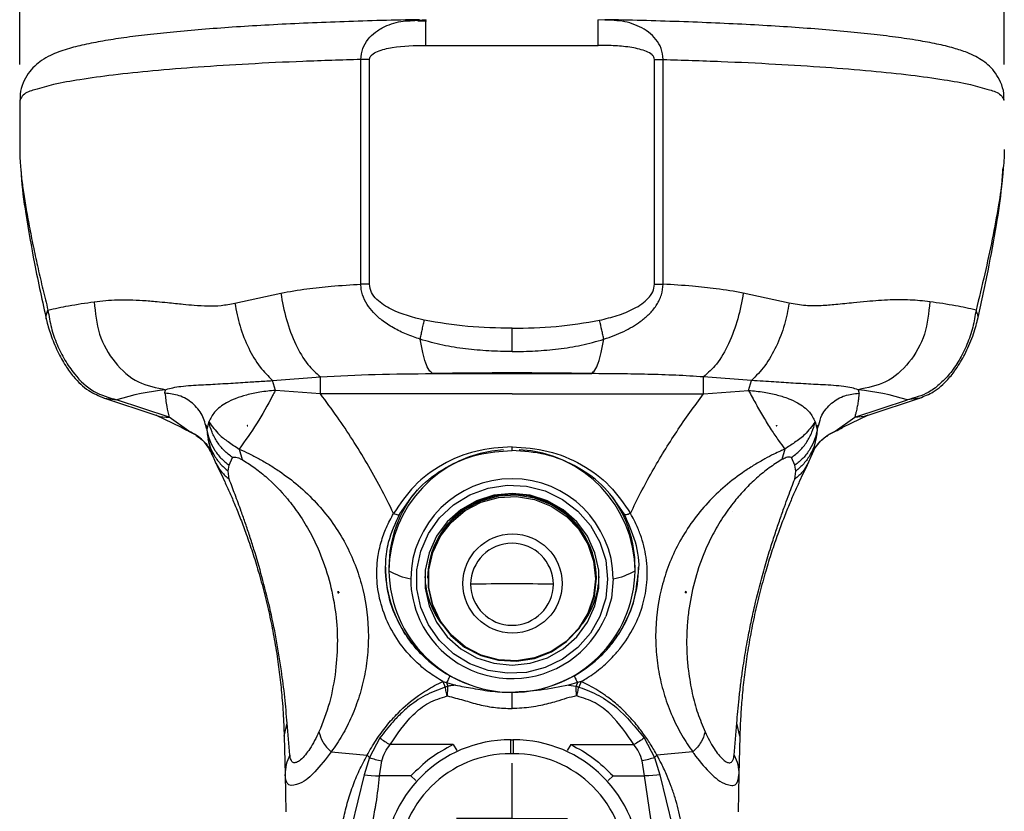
# Model space of a CAD drawing. Header units: millimetres. Extents: x 13 to 546, y 13 to 419.
# Tile 17 of 21: x 304 to 374, y 315 to 371. Entities that reach past the tile are written whole.
import ezdxf

# ---------------------------------------------------------------- set-up
doc = ezdxf.new("R2010")
doc.units = ezdxf.units.MM
doc.header["$LTSCALE"] = 2
doc.linetypes.add('SLD-Center', pattern=[19.05, 15.24, -1.27, 1.27, -1.27])
doc.linetypes.add('SLD-Solid', pattern=[0])
doc.layers.add('CENTER', color=40, linetype='SLD-Center')
doc.layers.add('DIMENSIONS', color=140, linetype='SLD-Solid', lineweight=25)
doc.styles.add('SLDTEXTSTYLE0', font='VERDANA.TTF')
doc.dimstyles.new('SLDDIMSTYLE3', dxfattribs={"dimtxt": 4.316016, "dimasz": 6.604, "dimexe": 0, "dimexo": 0.0625, "dimgap": 1.079004, "dimtad": 0, "dimtih": 1, "dimtoh": 1, "dimrnd": 1e-09, "dimzin": 4, "dimdsep": 46, "dimtxsty": 'SLDTEXTSTYLE0', "dimsah": 1, "dimcen": 0.09, "dimadec": 0, "dimazin": 1, "dimtfac": 1, "dimtofl": 0, "dimtmove": 0, "dimatfit": 3, "dimfxl": 0, "dimfrac": 2, "dimtolj": 1, "dimtzin": 12, "dimarcsym": 0})

# ---------------------------------------------------------------- blocks, each defined once
blk = doc.blocks.new('_D_7')
at = {"layer": 'DIMENSIONS'}
for p, q in [((303.549, 368.069), (303.549, 394.235)), ((373.549, 368.069), (373.549, 394.235)), ((303.549, 387.885), (325.734, 387.885)), ((331.582, 387.885), (330.133, 387.885)), ((330.133, 387.885), (330.133, 381.025)), ((344.407, 387.885), (345.857, 387.885)), ((345.857, 387.885), (345.857, 381.025)), ((373.549, 387.885), (350.256, 387.885)), ((330.133, 381.025), (331.582, 381.025)), ((345.857, 381.025), (344.407, 381.025))]:
    blk.add_line(p, q, dxfattribs=at)
for points in [[(303.549, 387.885), (310.153, 386.869), (310.153, 388.901)], [(373.549, 387.885), (366.945, 388.901), (366.945, 386.869)]]:
    blk.add_solid(points, dxfattribs=at)
at = {"layer": 'DIMENSIONS', "char_height": 4.2333, "attachment_point": 1, "style": 'SLDTEXTSTYLE0'}
for s, insert in [('70.0', (331.582, 394.228)), ('2.76', (331.582, 386.402))]:
    blk.add_mtext(s, dxfattribs=dict(at, insert=insert))
blk = doc.blocks.new('SW_CENTERMARKSYMBOL_0')
at = {"layer": 'CENTER', "color": 0}
for p, q in [((0, 2.54), (0, 3.94)), ((0, 0), (0, 2.54)), ((-2.54, 0), (-3.94, 0)), ((0, 0), (-2.54, 0)), ((0, 0), (0, -2.54)), ((0, 0), (2.54, 0)), ((2.54, 0), (3.94, 0)), ((0, -2.54), (0, -3.94))]:
    blk.add_line(p, q, dxfattribs=at)

msp = doc.modelspace()

# ---------------------------------------------------------------- linework, layer by layer
for p, q in [((331.301, 371.188), (331.97, 371.228)), ((332.448, 371.246), (331.303, 371.154)), ((332.468, 371.159), (331.851, 371.148)), ((332.416, 371.208), (332.416, 371.236)), ((345.812, 371.196), (344.65, 371.246)), ((344.681, 371.208), (344.681, 371.236)), ((345.812, 371.195), (345.139, 371.231)), ((332.416, 369.437), (344.681, 369.437)), ((328.419, 368.441), (327.805, 368.433)), ((328.419, 352.462), (328.419, 368.441)), ((348.679, 352.462), (348.678, 368.441)), ((348.678, 368.441), (349.292, 368.433)), ((303.549, 365.529), (303.549, 362.056)), ((328.419, 352.462), (327.805, 352.454)), ((348.679, 352.462), (349.293, 352.454)), ((318.846, 351.102), (322.107, 351.824)), ((358.252, 351.102), (354.991, 351.824)), ((321.524, 345.599), (324.925, 345.856)), ((332.904, 346.092), (344.194, 346.092)), ((355.574, 345.599), (352.172, 345.856)), ((321.732, 344.902), (321.524, 345.599)), ((355.366, 344.902), (355.574, 345.599)), ((324.926, 344.65), (321.732, 344.902)), ((352.172, 344.65), (355.366, 344.902)), ((309.502, 344.375), (313.239, 343.143)), ((309.567, 344.354), (310.441, 344.235)), ((314.178, 343.003), (310.441, 344.235)), ((362.919, 343.003), (366.656, 344.235)), ((363.859, 343.143), (367.596, 344.375)), ((367.531, 344.354), (366.656, 344.235)), ((313.253, 343.138), (314.988, 342.31)), ((315.569, 342.001), (314.178, 343.003)), ((361.529, 342.001), (362.919, 343.003)), ((362.107, 342.308), (363.844, 343.138)), ((316.781, 342.459), (316.847, 342.297)), ((316.998, 342.665), (316.889, 342.299)), ((319.72, 342.412), (319.72, 342.377)), ((319.72, 342.377), (319.761, 342.377)), ((357.377, 342.377), (357.336, 342.377)), ((357.377, 342.412), (357.377, 342.377)), ((360.1, 342.665), (360.207, 342.305)), ((360.207, 342.305), (360.253, 342.15)), ((360.25, 342.302), (360.316, 342.456)), ((360.253, 342.15), (360.352, 342.444)), ((315.057, 342.262), (316.015, 341.756)), ((316.889, 342.299), (316.845, 342.15)), ((316.845, 342.15), (316.874, 341.868)), ((316.881, 341.81), (316.957, 341.443)), ((360.217, 341.81), (360.14, 341.441)), ((360.253, 342.15), (360.217, 341.81)), ((361.082, 341.756), (362.042, 342.263)), ((319.154, 340.729), (319.36, 339.975)), ((338.549, 340.81), (338.549, 340.893)), ((357.944, 340.729), (357.738, 339.975)), ((318.381, 339.153), (318.433, 339.582)), ((318.433, 339.582), (318.685, 340.125)), ((358.665, 339.582), (358.412, 340.125)), ((358.717, 339.153), (358.665, 339.582)), ((318.447, 338.585), (318.381, 339.153)), ((358.65, 338.585), (358.717, 339.153)), ((322.853, 336.291), (322.852, 336.292)), ((322.852, 336.291), (322.852, 336.292)), ((322.852, 336.291), (322.853, 336.291)), ((354.244, 336.291), (354.245, 336.292)), ((354.245, 336.291), (354.244, 336.291)), ((354.245, 336.291), (354.245, 336.292)), ((344.549, 331.538), (344.437, 332.675)), ((329.799, 332.337), (329.799, 332.076)), ((347.299, 332.076), (347.299, 332.337)), ((332.549, 331.581), (332.549, 331.538)), ((344.549, 331.538), (344.549, 331.581)), ((326.155, 330.499), (326.2, 330.499)), ((326.2, 330.499), (326.2, 330.619)), ((326.2, 330.499), (326.249, 330.499)), ((350.897, 330.499), (350.849, 330.499)), ((350.897, 330.499), (350.897, 330.619)), ((350.943, 330.499), (350.897, 330.499)), ((333.642, 324.19), (333.893, 324.123)), ((333.642, 324.19), (333.799, 323.795)), ((333.893, 324.123), (334.522, 323.936)), ((333.893, 324.123), (333.985, 323.859)), ((343.205, 324.123), (342.575, 323.936)), ((343.205, 324.123), (343.112, 323.859)), ((343.456, 324.19), (343.205, 324.123)), ((343.456, 324.19), (343.298, 323.795)), ((333.985, 323.859), (333.799, 323.795)), ((338.549, 323.424), (338.549, 323.465)), ((342.575, 323.936), (343.112, 323.859)), ((343.112, 323.859), (343.298, 323.795)), ((333.942, 323.167), (333.965, 323.168)), ((343.155, 323.167), (343.132, 323.168)), ((322.349, 320.316), (322.563, 321.227)), ((322.761, 318.968), (322.563, 321.227)), ((354.336, 318.968), (354.534, 321.227)), ((354.749, 320.316), (354.534, 321.227)), ((322.349, 320.316), (322.418, 317.575)), ((329.157, 320.191), (328.411, 318.787)), ((338.449, 320.092), (338.449, 320.06)), ((338.449, 320.06), (338.449, 319.063)), ((338.449, 320.06), (338.649, 320.06)), ((338.649, 320.06), (338.649, 320.092)), ((338.649, 319.063), (338.649, 320.06)), ((347.941, 320.191), (348.687, 318.787)), ((354.749, 320.316), (354.68, 317.575)), ((334.365, 319.712), (329.876, 319.712)), ((334.365, 319.712), (334.623, 319.281)), ((342.732, 319.712), (342.475, 319.281)), ((342.732, 319.712), (347.222, 319.712)), ((325.696, 319.185), (328.243, 318.953)), ((328.411, 318.787), (328.043, 317.549)), ((328.243, 318.953), (328.411, 318.787)), ((329.135, 317.481), (329.299, 318.551)), ((338.649, 319.063), (338.449, 319.063)), ((347.962, 317.481), (347.799, 318.551)), ((348.854, 318.953), (348.687, 318.787)), ((348.687, 318.787), (349.054, 317.549)), ((351.402, 319.185), (348.854, 318.953)), ((322.418, 317.575), (322.48, 314.939)), ((328.043, 317.549), (327.135, 313.855)), ((331.367, 317.481), (329.135, 317.481)), ((331.367, 317.481), (331.712, 317.169)), ((345.73, 317.481), (345.386, 317.169)), ((345.73, 317.481), (347.962, 317.481)), ((348.53, 313.633), (347.962, 317.481)), ((349.054, 317.549), (349.962, 313.855)), ((354.68, 317.575), (354.618, 314.939))]:
    msp.add_line(p, q)
at = {"flags": 128}
for points in [[(332.416, 369.437), (332.416, 370.186), (332.416, 370.795), (332.416, 371.17), (332.416, 371.208)], [(344.681, 369.437), (344.681, 370.186), (344.681, 370.795), (344.681, 371.17), (344.681, 371.208)], [(327.805, 352.454), (327.805, 361.402), (327.805, 368.433)], [(349.293, 352.454), (349.292, 361.402), (349.292, 368.433)], [(338.549, 347.659), (338.549, 348), (338.549, 348.412), (338.549, 348.864), (338.549, 349.319)], [(324.926, 344.65), (324.926, 345.361), (324.925, 345.856)], [(352.172, 344.65), (352.172, 345.361), (352.172, 345.856)], [(338.549, 344.65), (330.92, 344.65), (324.926, 344.65)], [(338.549, 344.65), (346.178, 344.65), (352.172, 344.65)], [(345.21, 332.816), (345.349, 331.468), (345.21, 330.12), (344.798, 328.827), (344.13, 327.643), (343.234, 326.615), (342.146, 325.785), (340.91, 325.188), (339.578, 324.849), (338.204, 324.78), (336.844, 324.985), (335.554, 325.456), (334.386, 326.173), (333.389, 327.106), (332.603, 328.218), (332.061, 329.464), (331.784, 330.791), (331.784, 332.146), (332.061, 333.473), (332.603, 334.718), (333.389, 335.83), (334.386, 336.764), (335.554, 337.481), (336.844, 337.951), (338.204, 338.156), (339.578, 338.088), (340.91, 337.748), (342.146, 337.151), (343.234, 336.322), (344.13, 335.294), (344.798, 334.109), (345.21, 332.816)], [(337.26, 325.496), (338.549, 325.362), (339.838, 325.496), (341.071, 325.89), (342.193, 326.529), (343.156, 327.383), (343.918, 328.415), (344.445, 329.581), (344.715, 330.83), (344.715, 332.107), (344.445, 333.355), (343.918, 334.521), (343.156, 335.554), (342.193, 336.408), (341.071, 337.046), (339.838, 337.441), (338.549, 337.574), (337.26, 337.441), (336.027, 337.046), (334.904, 336.408), (333.941, 335.554), (333.179, 334.521), (332.652, 333.355), (332.383, 332.107), (332.383, 330.83), (332.652, 329.581), (333.179, 328.415), (333.941, 327.383), (334.904, 326.529), (336.027, 325.89), (337.26, 325.496)], [(344.437, 332.675), (344.408, 332.808), (343.994, 334.019), (343.325, 335.114), (342.433, 336.041), (341.359, 336.758), (340.154, 337.231), (338.874, 337.438), (337.578, 337.369), (336.328, 337.027), (335.182, 336.428), (334.193, 335.601), (333.408, 334.584), (332.863, 333.424), (332.584, 332.177), (332.584, 330.899), (332.863, 329.651), (333.408, 328.491), (334.193, 327.474), (335.182, 326.647), (336.328, 326.049), (337.578, 325.707), (338.874, 325.638), (340.154, 325.844), (341.359, 326.317), (342.433, 327.034), (343.325, 327.962), (343.994, 329.057), (344.408, 330.268), (344.549, 331.538)], [(344.348, 332.763), (344.487, 331.506), (344.348, 330.249), (343.938, 329.051), (343.276, 327.967), (342.393, 327.049), (341.33, 326.339), (340.137, 325.871), (338.87, 325.667), (337.588, 325.735), (336.351, 326.073), (335.216, 326.666), (334.238, 327.484), (333.46, 328.491), (332.921, 329.639), (332.645, 330.874), (332.645, 332.138), (332.921, 333.373), (333.46, 334.521), (334.238, 335.528), (335.216, 336.347), (336.351, 336.939), (337.588, 337.277), (338.87, 337.346), (340.137, 337.141), (341.33, 336.673), (342.393, 335.963), (343.276, 335.045), (343.938, 333.962), (344.348, 332.763)], [(345.749, 331.503), (345.611, 330.12), (345.215, 328.823)], [(338.549, 322.272), (338.549, 322.278), (338.549, 322.284)], [(328.043, 317.549), (328.271, 317.535), (328.54, 317.518), (328.835, 317.5), (329.135, 317.481)], [(349.054, 317.549), (348.836, 317.536), (348.572, 317.519), (348.275, 317.501), (347.962, 317.481)]]:
    msp.add_lwpolyline(points, dxfattribs=at)
msp.add_circle((338.588, 331.164), 3.526)
for centre, radius, start, end in [((338.549, 17.041), 329.099, 89.01718, 90.98282), ((316.322, 324.374), 20.714, 96.61133, 106.4941), ((360.775, 324.373), 20.714, 73.50592, 83.38866), ((338.476, 332.011), 8.678, 93.48091, 179.57067), ((338.614, 332.005), 8.685, 0.46912, 87.00622), ((338.549, 331.414), 7.201, 0.70589, 179.29411), ((338.342, 332.327), 8.543, 139.96924, 179.93412), ((338.549, 331.512), 6, 0.66208, 179.33792), ((338.766, 332.329), 8.533, 0.04817, 35.84392), ((338.549, 331.08), 2.948, 0.6362, 179.3638), ((338.308, 332.34), 8.759, 180.0201, 212.05396), ((332.169, 336.103), 4.673, 239.52626, 259.89387), ((338.549, 332.181), 8.751, 180.68505, 359.31495), ((344.929, 336.103), 4.673, 280.10612, 300.47373), ((338.789, 332.34), 8.759, 327.94601, 359.97995), ((338.353, 331.506), 7.004, 180.02076, 204.90598), ((338.395, 331.89), 6.046, 182.02452, 216.37611), ((338.547, 158.911), 172.227, 89.99945, 90.98011), ((338.549, 331.146), 2.948, 180.63591, 359.36409), ((338.55, 158.911), 172.227, 89.01989, 90.00055), ((338.703, 331.89), 6.046, 323.62397, 357.9754), ((338.548, 331.64), 7.238, 205.22087, 337.09718), ((338.49, 332.464), 8.979, 212.11244, 251.5757), ((338.608, 332.464), 8.979, 288.4243, 327.88755), ((338.449, 311.061), 8.999, 90.0001, 179.99991), ((338.649, 311.061), 8.999, 0.00006, 89.99994), ((338.449, 311.061), 8.002, 89.99989, 180.00007), ((338.649, 311.061), 8.002, 359.99994, 90.00011)]:
    msp.add_arc(centre, radius, start, end)
for points, knots in [([(331.969, 371.259), (331.754, 371.255), (330.634, 371.235), (328.634, 371.186), (325.998, 371.101), (323.454, 370.996), (321.02, 370.872), (318.711, 370.729), (316.544, 370.569), (314.532, 370.392), (312.685, 370.198), (311.011, 369.988), (309.509, 369.758), (308.164, 369.501), (306.911, 369.189), (305.889, 368.822), (305.122, 368.387), (304.587, 367.958), (304.124, 367.429), (303.762, 366.758), (303.555, 366.099), (303.575, 365.678), (303.582, 365.531)], [0, 0, 0, 0, 0.02115, 0.11008, 0.196661, 0.280265, 0.360307, 0.43624, 0.507568, 0.573854, 0.63475, 0.690026, 0.739658, 0.784018, 0.824509, 0.866594, 0.890143, 0.910938, 0.933674, 0.958718, 0.985583, 1, 1, 1, 1]), ([(327.805, 368.433), (327.836, 368.694), (327.896, 369.212), (328.289, 369.879), (328.837, 370.404), (329.665, 370.881), (330.518, 371.161), (331.137, 371.182), (331.301, 371.188)], [0, 0, 0, 0, 0.159578, 0.316987, 0.461881, 0.620988, 0.899888, 1, 1, 1, 1]), ([(373.516, 365.531), (373.522, 365.692), (373.538, 366.132), (373.32, 366.795), (372.96, 367.443), (372.521, 367.945), (372.042, 368.336), (371.503, 368.661), (370.814, 368.97), (369.886, 369.27), (368.725, 369.545), (367.339, 369.8), (365.776, 370.03), (364.015, 370.243), (362.099, 370.436), (360.029, 370.611), (357.812, 370.767), (355.461, 370.906), (352.99, 371.025), (350.416, 371.125), (347.788, 371.205), (346.019, 371.241), (345.14, 371.259)], [0, 0, 0, 0, 0.015842, 0.0430686, 0.0670916, 0.0884698, 0.1081181, 0.1277136, 0.150203, 0.1822115, 0.2233959, 0.2674666, 0.3207112, 0.3786955, 0.4417986, 0.5099688, 0.5829274, 0.6602719, 0.7415195, 0.82613, 0.9135207, 1, 1, 1, 1]), ([(349.292, 368.433), (349.263, 368.701), (349.208, 369.217), (348.803, 369.883), (348.266, 370.398), (347.411, 370.895), (346.564, 371.169), (345.941, 371.19), (345.812, 371.195)], [0, 0, 0, 0, 0.164014, 0.315095, 0.467344, 0.617102, 0.92072, 1, 1, 1, 1]), ([(328.419, 368.441), (328.421, 368.469), (328.426, 368.527), (328.476, 368.64), (328.644, 368.83), (329.169, 369.105), (330.457, 369.399), (331.618, 369.422), (332.416, 369.437)], [0, 0, 0, 0, 0.019455, 0.040063, 0.085368, 0.193122, 0.445289, 1, 1, 1, 1]), ([(348.678, 368.441), (348.668, 368.498), (348.646, 368.621), (348.449, 368.83), (348.098, 369.018), (347.604, 369.176), (346.864, 369.326), (345.883, 369.422), (345.087, 369.432), (344.681, 369.437)], [0, 0, 0, 0, 0.039714, 0.084994, 0.192691, 0.315046, 0.445147, 0.717709, 1, 1, 1, 1]), ([(327.805, 368.433), (326.432, 368.389), (323.765, 368.305), (319.905, 368.12), (316.343, 367.898), (313.136, 367.638), (310.332, 367.349), (307.988, 367.027), (306.1, 366.708), (304.796, 366.324), (303.847, 366.061), (303.633, 365.661), (303.563, 365.529)], [0, 0, 0, 0, 0.167021, 0.32449, 0.469921, 0.601031, 0.715779, 0.812417, 0.889544, 0.946223, 0.982344, 1, 1, 1, 1]), ([(349.292, 368.433), (350.665, 368.389), (353.332, 368.305), (357.192, 368.12), (360.755, 367.898), (363.961, 367.638), (366.766, 367.349), (369.109, 367.027), (370.997, 366.708), (372.301, 366.324), (373.251, 366.061), (373.465, 365.661), (373.535, 365.529)], [0, 0, 0, 0, 0.167021, 0.32449, 0.469921, 0.601031, 0.715779, 0.812417, 0.889544, 0.946223, 0.982344, 1, 1, 1, 1]), ([(303.552, 362.056), (303.555, 361.773), (303.561, 361.299), (303.608, 360.828), (303.627, 360.639)], [0, 0, 0, 0, 0.597939, 1, 1, 1, 1]), ([(373.536, 362.033), (373.538, 361.834), (373.544, 361.394), (373.499, 360.956), (373.474, 360.715)], [0, 0, 0, 0, 0.450663, 1, 1, 1, 1]), ([(303.627, 360.639), (303.642, 360.46), (303.687, 359.911), (303.819, 358.953), (304.013, 357.718), (304.259, 356.383), (304.542, 354.984), (304.857, 353.549), (305.196, 352.087), (305.437, 351.103), (305.559, 350.609)], [0, 0, 0, 0, 0.052746, 0.161523, 0.283795, 0.419674, 0.559683, 0.702512, 0.850822, 1, 1, 1, 1]), ([(303.635, 360.638), (303.64, 360.5), (303.681, 359.436), (304.017, 357.196), (304.604, 353.738), (305.164, 351.215), (305.464, 349.859)], [0, 0, 0, 0, 0.037824, 0.291706, 0.619512, 1, 1, 1, 1]), ([(373.474, 360.715), (373.458, 360.511), (373.391, 359.63), (373.127, 357.945), (372.701, 355.642), (372.157, 353.15), (371.749, 351.47), (371.539, 350.609)], [0, 0, 0, 0, 0.059621, 0.257202, 0.496388, 0.74197, 1, 1, 1, 1]), ([(371.634, 349.859), (371.896, 351.04), (372.398, 353.302), (372.973, 356.485), (373.35, 358.923), (373.434, 360.278), (373.462, 360.716)], [0, 0, 0, 0, 0.329302, 0.630568, 0.880682, 1, 1, 1, 1]), ([(322.107, 351.824), (322.727, 351.929), (323.916, 352.132), (325.82, 352.328), (327.1, 352.409), (327.805, 352.454)], [0, 0, 0, 0, 0.329233, 0.630591, 1, 1, 1, 1]), ([(332.022, 348.536), (331.698, 348.649), (331.047, 348.876), (330.126, 349.321), (329.33, 349.837), (328.698, 350.401), (328.219, 351.004), (327.949, 351.575), (327.825, 352.072), (327.811, 352.327), (327.805, 352.454)], [0, 0, 0, 0, 0.168232, 0.337446, 0.500012, 0.631473, 0.750348, 0.875206, 0.937635, 1, 1, 1, 1]), ([(332.316, 349.888), (331.509, 350.096), (330.299, 350.408), (329.063, 351.19), (328.517, 351.843), (328.451, 352.256), (328.419, 352.462)], [0, 0, 0, 0, 0.500949, 0.751044, 0.875917, 1, 1, 1, 1]), ([(344.781, 349.888), (345.202, 349.992), (346.037, 350.197), (347.045, 350.598), (347.769, 351.026), (348.232, 351.418), (348.596, 351.887), (348.652, 352.273), (348.679, 352.462)], [0, 0, 0, 0, 0.2619616, 0.519281, 0.6528271, 0.7678142, 0.8859966, 1, 1, 1, 1]), ([(345.075, 348.536), (345.077, 348.537), (345.096, 348.543), (345.161, 348.565), (345.699, 348.748), (346.632, 349.119), (347.665, 349.751), (348.388, 350.387), (348.787, 350.883), (349.034, 351.335), (349.232, 351.808), (349.269, 352.199), (349.293, 352.454)], [0, 0, 0, 0, 0.001087, 0.00971, 0.033741, 0.279537, 0.500042, 0.623319, 0.750299, 0.809102, 0.875435, 1, 1, 1, 1]), ([(354.991, 351.824), (354.351, 351.931), (353.154, 352.133), (351.251, 352.332), (349.99, 352.411), (349.293, 352.454)], [0, 0, 0, 0, 0.3393018, 0.6347432, 1, 1, 1, 1]), ([(322.107, 351.824), (322.221, 351.192), (322.451, 349.931), (323.115, 348.222), (323.894, 346.791), (324.615, 346.137), (324.925, 345.856)], [0, 0, 0, 0, 0.284903, 0.569254, 0.814825, 1, 1, 1, 1]), ([(354.991, 351.824), (354.88, 351.208), (354.655, 349.966), (354.003, 348.265), (353.224, 346.815), (352.49, 346.146), (352.172, 345.856)], [0, 0, 0, 0, 0.277928, 0.560536, 0.809549, 1, 1, 1, 1]), ([(305.559, 350.609), (306.044, 350.716), (307.132, 350.956), (308.234, 351.115), (308.845, 351.204)], [0, 0, 0, 0, 0.4459201, 1, 1, 1, 1]), ([(308.845, 351.204), (309.119, 351.237), (309.667, 351.302), (310.507, 351.342), (311.381, 351.343), (312.321, 351.302), (313.222, 351.232), (314.185, 351.134), (315.064, 351.042), (316.023, 350.948), (316.917, 350.9), (317.891, 350.918), (318.519, 351.039), (318.846, 351.102)], [0, 0, 0, 0, 0.08238, 0.164758, 0.251212, 0.343541, 0.445832, 0.521335, 0.632926, 0.709953, 0.809148, 0.900674, 1, 1, 1, 1]), ([(308.845, 351.204), (308.921, 350.419), (309.07, 348.868), (310.212, 346.859), (311.871, 345.354), (313.263, 345.082), (313.937, 344.95)], [0, 0, 0, 0, 0.265749, 0.52501, 0.769787, 1, 1, 1, 1]), ([(318.846, 351.102), (318.951, 350.553), (319.162, 349.449), (319.78, 347.922), (320.539, 346.588), (321.215, 345.909), (321.524, 345.599)], [0, 0, 0, 0, 0.268054, 0.540106, 0.790237, 1, 1, 1, 1]), ([(358.252, 351.102), (358.155, 350.59), (357.956, 349.534), (357.368, 348.03), (356.612, 346.652), (355.904, 345.934), (355.574, 345.599)], [0, 0, 0, 0, 0.250196, 0.5165065, 0.7743768, 1, 1, 1, 1]), ([(368.252, 351.204), (367.785, 351.253), (366.852, 351.352), (365.358, 351.342), (364.019, 351.248), (362.729, 351.116), (361.645, 350.999), (360.511, 350.909), (359.396, 350.893), (358.643, 351.03), (358.252, 351.102)], [0, 0, 0, 0, 0.140288, 0.280316, 0.445723, 0.541393, 0.668175, 0.771495, 0.881464, 1, 1, 1, 1]), ([(368.252, 351.204), (368.177, 350.419), (368.028, 348.868), (366.886, 346.859), (365.226, 345.354), (363.835, 345.082), (363.16, 344.95)], [0, 0, 0, 0, 0.2657486, 0.52501, 0.7697871, 1, 1, 1, 1]), ([(371.539, 350.609), (371.054, 350.716), (369.966, 350.956), (368.863, 351.115), (368.252, 351.204)], [0, 0, 0, 0, 0.44592, 1, 1, 1, 1]), ([(305.48, 349.894), (305.465, 349.928), (305.364, 350.155), (305.469, 350.401), (305.558, 350.609)], [0, 0, 0, 0, 0.151813, 1, 1, 1, 1]), ([(305.559, 350.609), (305.627, 350.185), (305.762, 349.352), (306.183, 348.158), (306.729, 347.048), (307.556, 345.867), (308.728, 344.71), (309.89, 344.388), (310.441, 344.235)], [0, 0, 0, 0, 0.150379, 0.295662, 0.442445, 0.58252, 0.802267, 1, 1, 1, 1]), ([(371.539, 350.609), (371.472, 350.201), (371.336, 349.369), (370.922, 348.17), (370.367, 347.049), (369.702, 346.086), (368.962, 345.32), (368.001, 344.588), (367.172, 344.371), (366.656, 344.235)], [0, 0, 0, 0, 0.14459, 0.295266, 0.442616, 0.582058, 0.703451, 0.815419, 1, 1, 1, 1]), ([(371.621, 349.894), (371.634, 349.923), (371.735, 350.149), (371.63, 350.395), (371.539, 350.609)], [0, 0, 0, 0, 0.132488, 1, 1, 1, 1]), ([(305.446, 349.925), (305.487, 349.758), (305.573, 349.4), (305.753, 348.848), (305.976, 348.265), (306.313, 347.514), (306.761, 346.697), (307.464, 345.727), (308.35, 344.858), (309.183, 344.512), (309.564, 344.355)], [0, 0, 0, 0, 0.071588, 0.152866, 0.241274, 0.331406, 0.495281, 0.627425, 0.82991, 1, 1, 1, 1]), ([(332.022, 348.536), (332.043, 348.637), (332.088, 348.85), (332.16, 349.182), (332.236, 349.532), (332.29, 349.769), (332.316, 349.888)], [0, 0, 0, 0, 0.223365, 0.472859, 0.736276, 1, 1, 1, 1]), ([(338.549, 349.319), (337.498, 349.333), (335.406, 349.361), (333.343, 349.713), (332.316, 349.888)], [0, 0, 0, 0, 0.502164, 1, 1, 1, 1]), ([(338.549, 349.319), (339.599, 349.333), (341.692, 349.361), (343.754, 349.713), (344.781, 349.888)], [0, 0, 0, 0, 0.5021639, 1, 1, 1, 1]), ([(345.075, 348.536), (345.054, 348.638), (345.009, 348.854), (344.911, 349.305), (344.834, 349.653), (344.781, 349.888)], [0, 0, 0, 0, 0.22652, 0.477411, 1, 1, 1, 1]), ([(367.534, 344.355), (367.865, 344.487), (368.617, 344.788), (369.464, 345.552), (370.183, 346.473), (370.665, 347.301), (371.044, 348.096), (371.302, 348.737), (371.509, 349.347), (371.606, 349.742), (371.652, 349.925)], [0, 0, 0, 0, 0.147617, 0.33527, 0.464536, 0.63407, 0.732212, 0.83092, 0.921686, 1, 1, 1, 1]), ([(332.904, 346.092), (332.815, 346.169), (332.584, 346.37), (332.389, 346.915), (332.174, 347.644), (332.076, 348.218), (332.022, 348.536)], [0, 0, 0, 0, 0.131633, 0.342659, 0.635202, 1, 1, 1, 1]), ([(338.549, 347.659), (337.998, 347.668), (336.895, 347.685), (335.249, 347.838), (333.613, 348.086), (332.552, 348.386), (332.022, 348.536)], [0, 0, 0, 0, 0.250161, 0.500243, 0.750205, 1, 1, 1, 1]), ([(338.549, 347.659), (339.1, 347.667), (340.202, 347.684), (341.849, 347.839), (343.485, 348.086), (344.545, 348.386), (345.075, 348.536)], [0, 0, 0, 0, 0.250168, 0.500252, 0.750213, 1, 1, 1, 1]), ([(344.194, 346.092), (344.283, 346.169), (344.514, 346.37), (344.708, 346.915), (344.923, 347.644), (345.021, 348.218), (345.075, 348.536)], [0, 0, 0, 0, 0.131633, 0.342659, 0.635202, 1, 1, 1, 1]), ([(324.925, 345.856), (326.226, 345.927), (328.884, 346.07), (331.545, 346.085), (332.904, 346.092)], [0, 0, 0, 0, 0.489551, 1, 1, 1, 1]), ([(352.172, 345.856), (351.512, 345.899), (350.188, 345.983), (348.224, 346.041), (346.225, 346.077), (344.891, 346.087), (344.194, 346.092)], [0, 0, 0, 0, 0.248749, 0.498487, 0.738081, 1, 1, 1, 1]), ([(313.937, 344.95), (313.949, 344.954), (314.114, 345.013), (314.467, 345.106), (315.057, 345.197), (315.727, 345.254), (316.428, 345.293), (317.117, 345.328), (317.822, 345.367), (318.764, 345.424), (319.644, 345.482), (320.449, 345.532), (320.98, 345.566), (321.341, 345.588), (321.524, 345.599)], [0, 0, 0, 0, 0.004885, 0.068692, 0.14348, 0.239358, 0.33292, 0.419576, 0.510856, 0.610637, 0.790805, 0.857673, 0.927993, 1, 1, 1, 1]), ([(363.16, 344.95), (363.008, 344.997), (362.674, 345.102), (362.086, 345.19), (361.402, 345.252), (360.682, 345.292), (359.97, 345.329), (359.266, 345.368), (358.56, 345.41), (357.857, 345.455), (357.142, 345.501), (356.378, 345.55), (355.848, 345.582), (355.574, 345.599)], [0, 0, 0, 0, 0.062595, 0.137349, 0.233204, 0.332828, 0.420892, 0.513642, 0.610458, 0.698965, 0.790834, 0.892178, 1, 1, 1, 1]), ([(313.878, 344.693), (313.877, 344.72), (313.876, 344.765), (313.888, 344.832), (313.906, 344.892), (313.927, 344.931), (313.937, 344.95)], [0, 0, 0, 0, 0.296107, 0.50874, 0.754594, 1, 1, 1, 1]), ([(316.845, 342.15), (316.758, 342.487), (316.58, 343.182), (315.865, 344.025), (314.924, 344.59), (314.218, 344.66), (313.878, 344.693)], [0, 0, 0, 0, 0.24393, 0.502719, 0.760049, 1, 1, 1, 1]), ([(313.878, 344.693), (313.912, 344.376), (313.973, 343.806), (314.115, 343.25), (314.178, 343.003)], [0, 0, 0, 0, 0.555678, 1, 1, 1, 1]), ([(321.732, 344.902), (321.363, 344.866), (320.669, 344.798), (319.714, 344.595), (318.912, 344.341), (318.128, 343.974), (317.401, 343.466), (317.118, 342.904), (316.998, 342.665)], [0, 0, 0, 0, 0.202213, 0.380874, 0.533056, 0.660289, 0.855294, 1, 1, 1, 1]), ([(321.732, 344.902), (321.724, 344.888), (321.659, 344.762), (321.233, 343.959), (320.446, 342.539), (319.576, 341.321), (319.154, 340.729)], [0, 0, 0, 0, 0.009942, 0.086628, 0.555843, 1, 1, 1, 1]), ([(330.13, 336.148), (329.827, 336.765), (329.235, 337.971), (328.254, 339.723), (327.228, 341.393), (326.124, 343.044), (325.333, 344.104), (324.926, 344.65)], [0, 0, 0, 0, 0.206392, 0.403552, 0.602809, 0.795368, 1, 1, 1, 1]), ([(346.968, 336.148), (347.213, 336.651), (347.704, 337.659), (348.508, 339.132), (349.355, 340.57), (350.252, 341.971), (351.184, 343.334), (351.844, 344.214), (352.172, 344.65)], [0, 0, 0, 0, 0.168173, 0.336549, 0.50414, 0.669486, 0.836257, 1, 1, 1, 1]), ([(355.366, 344.902), (355.734, 344.866), (356.428, 344.798), (357.384, 344.595), (358.186, 344.341), (358.97, 343.974), (359.696, 343.466), (359.979, 342.904), (360.1, 342.665)], [0, 0, 0, 0, 0.202213, 0.380874, 0.533056, 0.660289, 0.855294, 1, 1, 1, 1]), ([(355.366, 344.902), (355.535, 344.586), (355.877, 343.946), (356.415, 343.012), (356.948, 342.129), (357.46, 341.374), (357.795, 340.927), (357.944, 340.729)], [0, 0, 0, 0, 0.218972, 0.443256, 0.658522, 0.848837, 1, 1, 1, 1]), ([(360.352, 342.444), (360.415, 342.678), (360.574, 343.269), (361.236, 344.023), (362.172, 344.591), (362.879, 344.66), (363.22, 344.693)], [0, 0, 0, 0, 0.184202, 0.463391, 0.741052, 1, 1, 1, 1]), ([(363.22, 344.693), (363.215, 344.64), (363.207, 344.544), (363.192, 344.401), (363.175, 344.263), (363.145, 344.041), (363.105, 343.805), (363.056, 343.558), (363.02, 343.396), (362.986, 343.259), (362.954, 343.134), (362.932, 343.05), (362.919, 343.003)], [0, 0, 0, 0, 0.0928781, 0.1677423, 0.2520155, 0.3355664, 0.5585182, 0.669333, 0.7742626, 0.8490341, 0.9152249, 1, 1, 1, 1]), ([(363.22, 344.693), (363.22, 344.72), (363.221, 344.765), (363.21, 344.832), (363.191, 344.892), (363.171, 344.931), (363.16, 344.95)], [0, 0, 0, 0, 0.296107, 0.508741, 0.754597, 1, 1, 1, 1]), ([(313.243, 343.152), (313.263, 343.142), (313.547, 343), (313.874, 343.001), (314.178, 343.003)], [0, 0, 0, 0, 0.070899, 1, 1, 1, 1]), ([(363.855, 343.152), (363.834, 343.142), (363.551, 343), (363.223, 343.001), (362.919, 343.003)], [0, 0, 0, 0, 0.070901, 1, 1, 1, 1]), ([(315.569, 342.001), (315.383, 342.074), (315.172, 342.158), (315.004, 342.304), (314.984, 342.321)], [0, 0, 0, 0, 0.88264, 1, 1, 1, 1]), ([(316.998, 342.665), (317.226, 342.349), (317.612, 341.812), (318.393, 341.217), (318.887, 340.9), (319.154, 340.729)], [0, 0, 0, 0, 0.397492, 0.674211, 1, 1, 1, 1]), ([(318.685, 340.125), (318.48, 340.282), (318.065, 340.6), (317.573, 341.218), (317.193, 341.91), (317.062, 342.415), (316.998, 342.665)], [0, 0, 0, 0, 0.2476976, 0.5002749, 0.7527015, 1, 1, 1, 1]), ([(319.761, 342.377), (319.753, 342.384), (319.74, 342.395), (319.726, 342.407), (319.72, 342.412)], [0, 0, 0, 0, 0.5599871, 1, 1, 1, 1]), ([(357.336, 342.377), (357.344, 342.384), (357.358, 342.395), (357.371, 342.407), (357.377, 342.412)], [0, 0, 0, 0, 0.5599871, 1, 1, 1, 1]), ([(360.1, 342.665), (359.872, 342.349), (359.461, 341.779), (358.669, 341.197), (358.176, 340.879), (357.944, 340.729)], [0, 0, 0, 0, 0.39757, 0.715625, 1, 1, 1, 1]), ([(358.412, 340.125), (358.618, 340.282), (359.033, 340.6), (359.525, 341.218), (359.904, 341.91), (360.035, 342.415), (360.1, 342.665)], [0, 0, 0, 0, 0.247845, 0.50047, 0.752846, 1, 1, 1, 1]), ([(361.529, 342.001), (361.709, 342.072), (361.918, 342.156), (362.087, 342.301), (362.111, 342.321)], [0, 0, 0, 0, 0.8584135, 1, 1, 1, 1]), ([(317.24, 340.296), (317.157, 340.481), (316.989, 340.855), (316.596, 341.336), (316.123, 341.738), (315.752, 341.914), (315.569, 342.001)], [0, 0, 0, 0, 0.247151, 0.499689, 0.752399, 1, 1, 1, 1]), ([(316.079, 341.687), (316.193, 341.617), (316.495, 341.434), (316.942, 340.965), (317.15, 340.508), (317.268, 340.251)], [0, 0, 0, 0, 0.21141, 0.556743, 1, 1, 1, 1]), ([(316.845, 342.15), (316.897, 341.9), (317.004, 341.395), (317.355, 340.696), (317.826, 340.068), (318.232, 339.743), (318.433, 339.582)], [0, 0, 0, 0, 0.246421, 0.498269, 0.751031, 1, 1, 1, 1]), ([(360.253, 342.15), (360.2, 341.9), (360.094, 341.394), (359.742, 340.696), (359.272, 340.068), (358.866, 339.743), (358.665, 339.582)], [0, 0, 0, 0, 0.2466355, 0.4985565, 0.7512476, 1, 1, 1, 1]), ([(359.832, 340.257), (359.928, 340.472), (360.108, 340.877), (360.515, 341.33), (360.819, 341.591), (360.991, 341.671), (361.012, 341.68)], [0, 0, 0, 0, 0.372176, 0.6994, 0.963082, 1, 1, 1, 1]), ([(359.858, 340.296), (359.936, 340.471), (360.096, 340.833), (360.476, 341.309), (360.952, 341.725), (361.336, 341.908), (361.529, 342.001)], [0, 0, 0, 0, 0.234196, 0.48191, 0.738953, 1, 1, 1, 1]), ([(316.936, 341.448), (316.99, 341.172), (317.107, 340.567), (317.364, 340.006), (317.504, 339.7)], [0, 0, 0, 0, 0.455378, 1, 1, 1, 1]), ([(316.957, 341.443), (316.98, 341.312), (317.049, 340.922), (317.335, 340.319), (317.783, 339.665), (318.182, 339.323), (318.381, 339.153)], [0, 0, 0, 0, 0.143824, 0.429879, 0.717091, 1, 1, 1, 1]), ([(360.14, 341.441), (360.117, 341.311), (360.048, 340.922), (359.762, 340.319), (359.315, 339.665), (358.915, 339.323), (358.717, 339.153)], [0, 0, 0, 0, 0.143113, 0.429401, 0.716851, 1, 1, 1, 1]), ([(359.593, 339.698), (359.733, 340.004), (359.99, 340.565), (360.108, 341.17), (360.161, 341.446)], [0, 0, 0, 0, 0.5448812, 1, 1, 1, 1]), ([(319.154, 340.729), (319.385, 340.623), (319.861, 340.404), (320.571, 340.034), (321.298, 339.616), (322.244, 339.008), (323.399, 338.134), (324.633, 336.951), (325.728, 335.62), (326.921, 333.743), (327.964, 331.17), (328.37, 328.454), (328.323, 326.296), (328.107, 324.702), (327.722, 323.171), (327.265, 321.95), (326.835, 321.033), (326.481, 320.379), (326.107, 319.763), (325.831, 319.376), (325.696, 319.185)], [0, 0, 0, 0, 0.029387, 0.060685, 0.092561, 0.126462, 0.190813, 0.25981, 0.323881, 0.389779, 0.516653, 0.641997, 0.704646, 0.766089, 0.827762, 0.886987, 0.916647, 0.944968, 0.972938, 1, 1, 1, 1]), ([(338.549, 340.893), (337.682, 340.829), (335.96, 340.704), (333.575, 339.705), (331.515, 338.21), (330.588, 336.83), (330.13, 336.148)], [0, 0, 0, 0, 0.256677, 0.509671, 0.757541, 1, 1, 1, 1]), ([(330.573, 336.117), (331.006, 336.766), (331.881, 338.076), (333.83, 339.497), (336.09, 340.451), (337.725, 340.571), (338.549, 340.631)], [0, 0, 0, 0, 0.242557, 0.489858, 0.742902, 1, 1, 1, 1]), ([(338.549, 340.893), (339.417, 340.829), (341.139, 340.704), (343.524, 339.704), (345.583, 338.21), (346.509, 336.831), (346.968, 336.148)], [0, 0, 0, 0, 0.256878, 0.509967, 0.757382, 1, 1, 1, 1]), ([(338.549, 340.631), (338.549, 340.628), (338.549, 340.615), (338.549, 340.681), (338.549, 340.718), (338.549, 340.775), (338.549, 340.81)], [0, 0, 0, 0, 0.032082, 0.177894, 0.510967, 1, 1, 1, 1]), ([(346.525, 336.117), (346.092, 336.764), (345.219, 338.073), (343.253, 339.508), (340.988, 340.458), (339.352, 340.574), (338.549, 340.631)], [0, 0, 0, 0, 0.242121, 0.489358, 0.749391, 1, 1, 1, 1]), ([(357.944, 340.729), (357.841, 340.682), (357.581, 340.563), (357.108, 340.337), (356.49, 340.014), (355.794, 339.611), (354.83, 338.993), (353.688, 338.121), (352.042, 336.545), (350.383, 334.259), (349.136, 331.174), (348.728, 328.465), (348.773, 326.307), (348.986, 324.725), (349.371, 323.186), (349.912, 321.736), (350.581, 320.383), (351.133, 319.577), (351.402, 319.185)], [0, 0, 0, 0, 0.01302, 0.0331278, 0.0606688, 0.0936885, 0.1262897, 0.1932169, 0.2596281, 0.3896593, 0.5166877, 0.6413689, 0.7037648, 0.7661816, 0.8257654, 0.8870531, 0.9450057, 1, 1, 1, 1]), ([(317.485, 339.738), (317.588, 339.53), (317.806, 339.092), (318.139, 338.384), (318.492, 337.601), (318.872, 336.711), (319.265, 335.732), (319.684, 334.609), (320.106, 333.379), (320.533, 332), (320.938, 330.524), (321.308, 328.967), (321.626, 327.381), (321.881, 325.831), (322.077, 324.322), (322.201, 323.053), (322.278, 321.986), (322.323, 321.139), (322.34, 320.584), (322.349, 320.316)], [0, 0, 0, 0, 0.034517, 0.072691, 0.116331, 0.162153, 0.216482, 0.273201, 0.340198, 0.409833, 0.487745, 0.567656, 0.647586, 0.728139, 0.801144, 0.873808, 0.917574, 0.960102, 1, 1, 1, 1]), ([(317.485, 339.737), (317.613, 339.517), (317.868, 339.077), (318.255, 338.748), (318.447, 338.585)], [0, 0, 0, 0, 0.5025694, 1, 1, 1, 1]), ([(318.685, 340.125), (318.765, 340.144), (318.911, 340.179), (319.094, 340.106), (319.238, 340.043), (319.318, 339.999), (319.36, 339.975)], [0, 0, 0, 0, 0.333848, 0.616785, 0.798529, 1, 1, 1, 1]), ([(319.36, 339.975), (319.639, 339.802), (320.225, 339.437), (321.339, 338.545), (322.435, 337.423), (323.457, 336.058), (324.214, 334.808), (324.957, 333.254), (325.591, 331.415), (326.02, 329.281), (326.191, 327.114), (326.071, 325.677), (326.011, 324.961)], [0, 0, 0, 0, 0.056812, 0.119556, 0.24675, 0.327116, 0.414662, 0.499468, 0.625028, 0.750518, 0.875744, 1, 1, 1, 1]), ([(357.738, 339.975), (357.587, 339.885), (357.278, 339.699), (356.832, 339.387), (356.382, 339.042), (355.8, 338.55), (355.114, 337.886), (354.305, 336.959), (353.521, 335.877), (352.787, 334.624), (352.076, 333.091), (351.471, 331.274), (351.131, 329.525), (350.992, 328.116), (350.955, 327.058), (350.979, 326.008), (351.05, 325.309), (351.086, 324.961)], [0, 0, 0, 0, 0.030383, 0.062494, 0.094147, 0.128528, 0.194422, 0.259303, 0.341364, 0.425463, 0.510409, 0.633527, 0.756126, 0.818229, 0.878444, 0.939366, 1, 1, 1, 1]), ([(359.612, 339.738), (359.509, 339.53), (359.292, 339.092), (358.959, 338.384), (358.606, 337.601), (358.225, 336.711), (357.832, 335.73), (357.412, 334.607), (356.991, 333.376), (356.564, 331.997), (356.159, 330.521), (355.789, 328.965), (355.471, 327.38), (355.216, 325.829), (355.02, 324.32), (354.904, 323.125), (354.835, 322.199), (354.796, 321.552), (354.767, 320.924), (354.755, 320.516), (354.749, 320.316)], [0, 0, 0, 0, 0.034506, 0.07267, 0.116277, 0.162166, 0.216576, 0.273351, 0.340358, 0.409978, 0.487875, 0.567775, 0.647674, 0.728212, 0.801241, 0.873839, 0.906652, 0.939318, 0.970228, 1, 1, 1, 1]), ([(358.412, 340.125), (358.347, 340.144), (358.22, 340.181), (358.046, 340.122), (357.887, 340.058), (357.792, 340.005), (357.738, 339.975)], [0, 0, 0, 0, 0.2775923, 0.5432458, 0.7407021, 1, 1, 1, 1]), ([(359.612, 339.738), (359.486, 339.519), (359.232, 339.079), (358.845, 338.75), (358.65, 338.585)], [0, 0, 0, 0, 0.497619, 1, 1, 1, 1]), ([(322.158, 324.961), (322.04, 325.721), (321.806, 327.228), (321.336, 329.456), (320.804, 331.573), (320.311, 333.26), (319.909, 334.52), (319.606, 335.423), (319.259, 336.411), (318.875, 337.46), (318.585, 338.222), (318.447, 338.585)], [0, 0, 0, 0, 0.162969, 0.32329, 0.482589, 0.625526, 0.695726, 0.763057, 0.827325, 0.917587, 1, 1, 1, 1]), ([(354.939, 324.961), (354.975, 325.201), (355.047, 325.696), (355.17, 326.444), (355.333, 327.351), (355.539, 328.395), (355.873, 329.908), (356.213, 331.248), (356.543, 332.418), (356.741, 333.091), (356.98, 333.871), (357.263, 334.747), (357.589, 335.704), (357.895, 336.566), (358.174, 337.327), (358.419, 337.979), (358.577, 338.391), (358.65, 338.585)], [0, 0, 0, 0, 0.051441, 0.106004, 0.160661, 0.246773, 0.331677, 0.489092, 0.539725, 0.589315, 0.637793, 0.712727, 0.784282, 0.852217, 0.906504, 0.956094, 1, 1, 1, 1]), ([(333.642, 324.19), (333.296, 324.401), (332.605, 324.822), (331.682, 325.616), (330.728, 326.658), (329.85, 328.003), (329.192, 329.651), (328.896, 331.351), (328.953, 332.851), (329.226, 334.112), (329.595, 335.163), (329.951, 335.818), (330.13, 336.148)], [0, 0, 0, 0, 0.087094, 0.174438, 0.2614, 0.391153, 0.518371, 0.641464, 0.760816, 0.839518, 0.919086, 1, 1, 1, 1]), ([(329.552, 331.99), (329.563, 332.475), (329.58, 333.19), (329.864, 334.599), (330.268, 335.463), (330.573, 336.117)], [0, 0, 0, 0, 0.338028, 0.498758, 1, 1, 1, 1]), ([(330.13, 336.148), (330.181, 336.126), (330.277, 336.085), (330.409, 336.058), (330.525, 336.053), (330.56, 336.099), (330.573, 336.117)], [0, 0, 0, 0, 0.3465287, 0.6533893, 0.8671149, 1, 1, 1, 1]), ([(343.456, 324.19), (343.472, 324.2), (343.622, 324.284), (344.142, 324.595), (344.97, 325.204), (345.679, 325.897), (346.063, 326.343), (346.171, 326.474), (346.596, 327), (347.258, 328.024), (347.893, 329.633), (348.199, 331.307), (348.148, 332.994), (347.797, 334.383), (347.404, 335.335), (347.159, 335.813), (347.024, 336.052), (346.984, 336.12), (346.972, 336.141), (346.968, 336.148)], [0, 0, 0, 0, 0.003962, 0.03713, 0.130694, 0.224798, 0.250243, 0.257598, 0.261383, 0.396133, 0.51843, 0.632284, 0.760927, 0.87916, 0.939078, 0.982859, 0.994812, 0.998255, 1, 1, 1, 1]), ([(346.968, 336.148), (346.913, 336.125), (346.814, 336.082), (346.681, 336.056), (346.568, 336.056), (346.537, 336.1), (346.525, 336.117)], [0, 0, 0, 0, 0.367127, 0.674091, 0.876132, 1, 1, 1, 1]), ([(347.487, 331.637), (347.508, 331.752), (347.659, 332.568), (347.404, 334.156), (346.819, 335.461), (346.525, 336.117)], [0, 0, 0, 0, 0.075393, 0.535134, 1, 1, 1, 1]), ([(330.884, 327.691), (330.512, 328.378), (329.784, 329.724), (329.628, 331.245), (329.552, 331.99)], [0, 0, 0, 0, 0.510524, 1, 1, 1, 1]), ([(346.213, 327.691), (346.589, 328.376), (347.267, 329.613), (347.419, 331.012), (347.487, 331.637)], [0, 0, 0, 0, 0.553434, 1, 1, 1, 1]), ([(326.2, 330.619), (326.192, 330.596), (326.177, 330.556), (326.162, 330.516), (326.155, 330.499)], [0, 0, 0, 0, 0.566419, 1, 1, 1, 1]), ([(326.2, 330.619), (326.209, 330.597), (326.225, 330.557), (326.242, 330.517), (326.249, 330.499)], [0, 0, 0, 0, 0.560039, 1, 1, 1, 1]), ([(350.897, 330.619), (350.888, 330.597), (350.872, 330.557), (350.856, 330.517), (350.849, 330.499)], [0, 0, 0, 0, 0.560042, 1, 1, 1, 1]), ([(350.897, 330.619), (350.906, 330.596), (350.92, 330.556), (350.936, 330.516), (350.943, 330.499)], [0, 0, 0, 0, 0.566422, 1, 1, 1, 1]), ([(334.11, 324.61), (333.479, 325.02), (332.649, 325.561), (331.873, 326.379), (331.382, 326.95), (331.094, 327.379), (330.884, 327.691)], [0, 0, 0, 0, 0.498764, 0.656081, 0.749637, 1, 1, 1, 1]), ([(342.988, 324.61), (343.62, 325.022), (344.464, 325.572), (345.207, 326.36), (345.452, 326.645), (345.77, 327.029), (346.005, 327.38), (346.213, 327.691)], [0, 0, 0, 0, 0.4999619, 0.6673871, 0.7194917, 0.7505324, 1, 1, 1, 1]), ([(322.563, 321.227), (322.512, 321.847), (322.408, 323.095), (322.242, 324.336), (322.158, 324.961)], [0, 0, 0, 0, 0.496303, 1, 1, 1, 1]), ([(326.011, 324.961), (325.892, 324.192), (325.659, 322.696), (325.097, 321.29), (324.824, 320.607)], [0, 0, 0, 0, 0.513862, 1, 1, 1, 1]), ([(351.086, 324.961), (351.169, 324.419), (351.324, 323.398), (351.724, 321.938), (352.092, 321.049), (352.274, 320.607)], [0, 0, 0, 0, 0.362962, 0.683851, 1, 1, 1, 1]), ([(354.534, 321.227), (354.557, 321.509), (354.603, 322.093), (354.692, 322.996), (354.801, 323.959), (354.892, 324.62), (354.939, 324.961)], [0, 0, 0, 0, 0.225985, 0.467298, 0.725067, 1, 1, 1, 1]), ([(328.243, 318.953), (328.45, 319.312), (328.865, 320.034), (329.604, 321.04), (330.582, 322.144), (331.555, 322.98), (332.461, 323.576), (333.037, 323.91), (333.441, 324.097), (333.642, 324.19)], [0, 0, 0, 0, 0.161884, 0.326321, 0.488107, 0.739532, 0.825498, 0.91312, 1, 1, 1, 1]), ([(334.11, 324.61), (334.106, 324.59), (334.096, 324.528), (334.045, 324.419), (333.978, 324.276), (333.922, 324.175), (333.893, 324.123)], [0, 0, 0, 0, 0.114337, 0.348842, 0.667768, 1, 1, 1, 1]), ([(342.988, 324.61), (342.991, 324.591), (343, 324.533), (343.049, 324.427), (343.116, 324.283), (343.174, 324.178), (343.205, 324.123)], [0, 0, 0, 0, 0.104691, 0.327114, 0.647955, 1, 1, 1, 1]), ([(348.854, 318.953), (348.701, 319.224), (348.395, 319.765), (347.847, 320.566), (347.268, 321.301), (346.613, 322.014), (345.939, 322.638), (345.262, 323.164), (344.636, 323.576), (344.06, 323.91), (343.651, 324.1), (343.456, 324.19)], [0, 0, 0, 0, 0.121792, 0.2433, 0.379963, 0.488171, 0.621978, 0.739544, 0.823542, 0.915575, 1, 1, 1, 1]), ([(333.799, 323.795), (333.312, 323.617), (332.35, 323.265), (331.362, 322.553), (330.617, 321.895), (329.935, 321.198), (329.453, 320.573), (329.157, 320.191)], [0, 0, 0, 0, 0.259247, 0.511579, 0.604409, 0.757825, 1, 1, 1, 1]), ([(333.942, 323.167), (333.917, 323.268), (333.866, 323.476), (333.822, 323.686), (333.799, 323.795)], [0, 0, 0, 0, 0.485086, 1, 1, 1, 1]), ([(333.965, 323.167), (333.969, 323.28), (333.977, 323.51), (333.983, 323.74), (333.985, 323.859)], [0, 0, 0, 0, 0.486712, 1, 1, 1, 1]), ([(334.522, 323.936), (334.427, 323.928), (334.246, 323.914), (334.069, 323.876), (333.986, 323.859)], [0, 0, 0, 0, 0.5280096, 1, 1, 1, 1]), ([(334.522, 323.936), (334.933, 323.863), (335.814, 323.707), (337.151, 323.469), (338.089, 323.439), (338.549, 323.424)], [0, 0, 0, 0, 0.308302, 0.66069, 1, 1, 1, 1]), ([(342.575, 323.936), (341.913, 323.805), (340.583, 323.541), (339.229, 323.463), (338.549, 323.424)], [0, 0, 0, 0, 0.497834, 1, 1, 1, 1]), ([(338.549, 322.284), (338.549, 322.375), (338.549, 322.563), (338.549, 322.849), (338.549, 323.139), (338.549, 323.331), (338.549, 323.424)], [0, 0, 0, 0, 0.239239, 0.495029, 0.75338, 1, 1, 1, 1]), ([(343.132, 323.168), (343.128, 323.277), (343.119, 323.507), (343.114, 323.738), (343.112, 323.859)], [0, 0, 0, 0, 0.474776, 1, 1, 1, 1]), ([(343.155, 323.167), (343.179, 323.269), (343.227, 323.478), (343.274, 323.687), (343.298, 323.795)], [0, 0, 0, 0, 0.4875975, 1, 1, 1, 1]), ([(343.298, 323.795), (343.319, 323.788), (343.813, 323.635), (344.761, 323.239), (346.392, 322.105), (347.326, 320.951), (347.941, 320.191)], [0, 0, 0, 0, 0.010934, 0.259588, 0.512148, 1, 1, 1, 1]), ([(329.876, 319.712), (330.383, 320.452), (331.151, 321.571), (332.59, 322.752), (333.488, 323.027), (333.942, 323.167)], [0, 0, 0, 0, 0.489909, 0.741616, 1, 1, 1, 1]), ([(333.965, 323.168), (334.342, 323.072), (335.097, 322.88), (336.215, 322.534), (337.372, 322.317), (338.156, 322.287), (338.549, 322.272)], [0, 0, 0, 0, 0.249097, 0.49834, 0.748724, 1, 1, 1, 1]), ([(343.132, 323.168), (342.899, 323.118), (342.413, 323.014), (341.583, 322.728), (340.741, 322.514), (339.921, 322.363), (339.239, 322.295), (338.782, 322.28), (338.549, 322.272)], [0, 0, 0, 0, 0.152821, 0.317255, 0.561623, 0.707797, 0.850533, 1, 1, 1, 1]), ([(347.222, 319.712), (346.708, 320.46), (345.935, 321.586), (344.49, 322.759), (343.602, 323.031), (343.155, 323.167)], [0, 0, 0, 0, 0.49538, 0.746019, 1, 1, 1, 1]), ([(324.824, 320.607), (324.621, 320.198), (324.266, 319.483), (323.696, 318.755), (323.272, 318.434), (322.975, 318.399), (322.797, 318.653), (322.775, 318.849), (322.761, 318.968)], [0, 0, 0, 0, 0.385245, 0.67403, 0.768291, 0.832135, 0.898249, 1, 1, 1, 1]), ([(324.824, 320.607), (324.899, 320.368), (325.071, 319.824), (325.472, 319.414), (325.696, 319.185)], [0, 0, 0, 0, 0.440418, 1, 1, 1, 1]), ([(352.274, 320.607), (352.197, 320.365), (352.024, 319.821), (351.624, 319.412), (351.402, 319.185)], [0, 0, 0, 0, 0.4454782, 1, 1, 1, 1]), ([(352.274, 320.607), (352.473, 320.206), (352.824, 319.497), (353.39, 318.769), (353.813, 318.439), (354.114, 318.395), (354.301, 318.647), (354.323, 318.847), (354.336, 318.968)], [0, 0, 0, 0, 0.378073, 0.667857, 0.76586, 0.829953, 0.896441, 1, 1, 1, 1]), ([(329.157, 320.191), (329.269, 320.102), (329.495, 319.921), (329.748, 319.782), (329.876, 319.712)], [0, 0, 0, 0, 0.496892, 1, 1, 1, 1]), ([(347.94, 320.191), (347.828, 320.101), (347.602, 319.921), (347.349, 319.782), (347.222, 319.712)], [0, 0, 0, 0, 0.498071, 1, 1, 1, 1]), ([(329.299, 318.551), (329.363, 318.762), (329.491, 319.181), (329.748, 319.536), (329.876, 319.712)], [0, 0, 0, 0, 0.50363, 1, 1, 1, 1]), ([(334.365, 319.712), (333.808, 319.411), (332.7, 318.813), (331.81, 317.923), (331.367, 317.481)], [0, 0, 0, 0, 0.503372, 1, 1, 1, 1]), ([(342.732, 319.712), (343.283, 319.416), (344.39, 318.818), (345.282, 317.929), (345.73, 317.481)], [0, 0, 0, 0, 0.4965888, 1, 1, 1, 1]), ([(347.799, 318.551), (347.734, 318.763), (347.606, 319.183), (347.349, 319.537), (347.222, 319.712)], [0, 0, 0, 0, 0.506461, 1, 1, 1, 1]), ([(325.696, 319.185), (325.311, 318.696), (324.642, 317.844), (323.734, 316.983), (322.548, 316.663), (322.461, 317.269), (322.418, 317.575)], [0, 0, 0, 0, 0.389534, 0.677572, 0.837314, 1, 1, 1, 1]), ([(322.761, 318.968), (322.658, 318.746), (322.452, 318.304), (322.429, 317.817), (322.418, 317.575)], [0, 0, 0, 0, 0.503256, 1, 1, 1, 1]), ([(326.547, 314.303), (326.638, 314.716), (326.818, 315.537), (327.208, 316.726), (327.669, 317.872), (328.053, 318.594), (328.243, 318.953)], [0, 0, 0, 0, 0.255511, 0.506729, 0.754512, 1, 1, 1, 1]), ([(328.411, 318.787), (328.55, 318.741), (328.842, 318.646), (329.142, 318.583), (329.299, 318.551)], [0, 0, 0, 0, 0.477514, 1, 1, 1, 1]), ([(348.687, 318.787), (348.547, 318.741), (348.255, 318.646), (347.955, 318.583), (347.799, 318.551)], [0, 0, 0, 0, 0.481069, 1, 1, 1, 1]), ([(350.55, 314.303), (350.492, 314.579), (350.375, 315.128), (350.147, 315.937), (349.886, 316.717), (349.564, 317.531), (349.223, 318.274), (348.96, 318.759), (348.854, 318.953)], [0, 0, 0, 0, 0.170605, 0.338545, 0.506726, 0.667383, 0.866382, 1, 1, 1, 1]), ([(351.402, 319.185), (351.403, 319.184), (351.41, 319.173), (351.436, 319.135), (351.785, 318.633), (352.5, 317.822), (353.361, 316.981), (354.553, 316.665), (354.638, 317.271), (354.68, 317.575)], [0, 0, 0, 0, 0.000985, 0.008441, 0.028836, 0.389332, 0.677356, 0.838156, 1, 1, 1, 1]), ([(354.336, 318.968), (354.44, 318.745), (354.646, 318.303), (354.669, 317.816), (354.68, 317.575)], [0, 0, 0, 0, 0.5055934, 1, 1, 1, 1]), ([(328.568, 313.633), (328.62, 313.953), (328.708, 314.486), (328.818, 315.125), (328.984, 316.083), (329.065, 316.836), (329.135, 317.481)], [0, 0, 0, 0, 0.2500498, 0.4162062, 0.5001057, 1, 1, 1, 1])]:
    msp.add_open_spline(points, degree=3, knots=knots)

# ---------------------------------------------------------------- block references
at = {"layer": 'CENTER'}
msp.add_blockref('SW_CENTERMARKSYMBOL_0', (338.549, 314.461), dxfattribs=at)

# ---------------------------------------------------------------- dimensions: what is measured, and where the dimension line sits
at = {"layer": 'DIMENSIONS'}
dim = msp.add_linear_dim(base=(303.549, 387.885), p1=(373.549, 365.529), p2=(303.549, 365.529), angle=0, dimstyle='SLDDIMSTYLE3', dxfattribs=at)
dim.commit()
dim.dimension.update_dxf_attribs({"geometry": '_D_7', "text_midpoint": (337.995, 387.885), "dimtype": 160})

doc.saveas('drawing.dxf')
